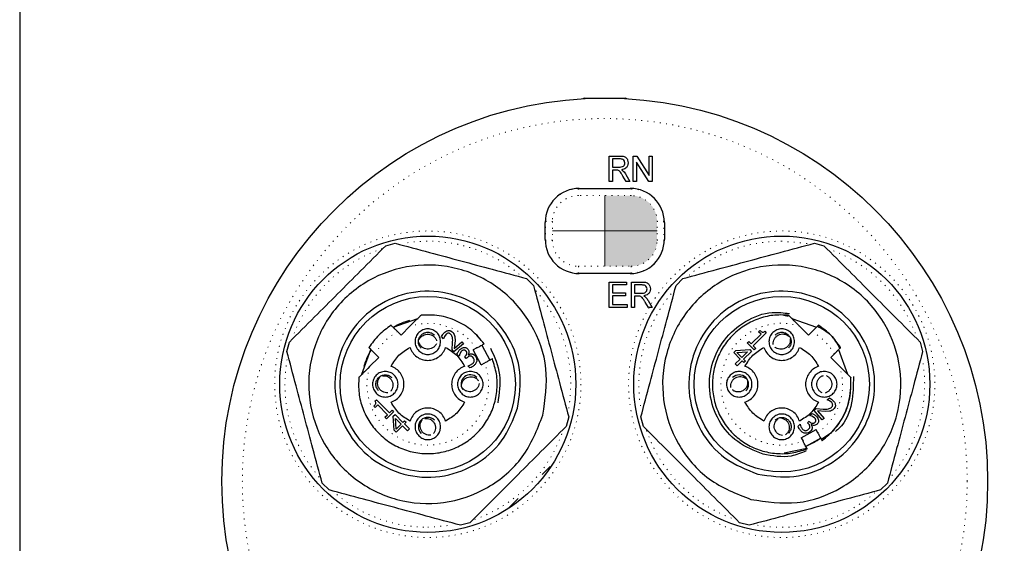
# Model space of a CAD drawing. Header units: millimetres. Extents: x 113 to 1343, y 162 to 690.
# Tile 42 of 46: x 984 to 1099, y 512 to 574. Entities that reach past the tile are written whole.
import ezdxf

# ---------------------------------------------------------------- set-up
doc = ezdxf.new("R2010")
doc.units = ezdxf.units.MM
doc.linetypes.add('DOT2', pattern=[0.635, 0, -0.635])
doc.layers.add('LINEE_SOTTILI', color=7, linetype='Continuous')

msp = doc.modelspace()

# ---------------------------------------------------------------- hatches: boundary and pattern name
at = {"layer": 'LINEE_SOTTILI'}
h = msp.add_hatch(color=100, dxfattribs=at)
edge = h.paths.add_edge_path(flags=0)
edge.add_line((1058.634, 549.125), (1058.634, 550.225))
edge.add_arc((1055.581, 550.225), 3.052, 0, 90)
edge.add_line((1055.581, 553.278), (1052.481, 553.278))
edge.add_line((1052.481, 553.278), (1052.481, 549.125))
edge.add_line((1052.481, 549.125), (1058.634, 549.125))
h = msp.add_hatch(color=1, dxfattribs=at)
edge = h.paths.add_edge_path(flags=0)
edge.add_line((1052.481, 544.973), (1055.581, 544.973))
edge.add_arc((1055.581, 548.025), 3.052, 270, 360)
edge.add_line((1058.634, 548.025), (1058.634, 549.125))
edge.add_line((1058.634, 549.125), (1052.481, 549.125))
edge.add_line((1052.481, 549.125), (1052.481, 544.973))

# ---------------------------------------------------------------- linework, layer by layer
at = {"color": 7, "linetype": 'Continuous', "lineweight": 25}
for p, q in [((1050.042, 564.725), (1049.916, 564.652)), ((1049.981, 564.725), (1049.981, 564.69)), ((1050.042, 564.725), (1054.92, 564.725)), ((1055.047, 564.652), (1054.92, 564.725)), ((1054.981, 564.69), (1054.981, 564.725)), ((1052.989, 554.925), (1052.989, 557.925)), ((1052.989, 557.925), (1054.234, 557.925)), ((1055.835, 557.925), (1056.244, 557.925)), ((1055.835, 554.925), (1055.835, 557.925)), ((1056.244, 557.925), (1057.681, 555.637)), ((1057.681, 555.637), (1057.681, 557.925)), ((1057.681, 557.925), (1058.066, 557.925)), ((1058.066, 557.925), (1058.066, 554.925)), ((1054.249, 557.579), (1053.374, 557.579)), ((1053.374, 557.579), (1053.374, 556.618)), ((1057.657, 554.925), (1056.22, 557.214)), ((1056.22, 557.214), (1056.22, 554.925)), ((1053.374, 556.618), (1054.161, 556.618)), ((1053.799, 556.272), (1053.374, 556.272)), ((1053.374, 556.272), (1053.374, 554.925)), ((1054.986, 554.925), (1054.62, 555.559)), ((1054.96, 555.754), (1055.437, 554.925)), ((1053.374, 554.925), (1052.989, 554.925)), ((1055.437, 554.925), (1054.986, 554.925)), ((1056.22, 554.925), (1055.835, 554.925)), ((1058.066, 554.925), (1057.657, 554.925)), ((1049.481, 554.125), (1055.481, 554.125)), ((1045.481, 548.125), (1045.481, 550.125)), ((1059.481, 550.125), (1059.481, 548.125)), ((1026.732, 547.389), (1027.836, 547.685)), ((1077.127, 547.685), (1078.231, 547.389)), ((1055.481, 544.125), (1049.481, 544.125)), ((1043.291, 543.544), (1044.1, 542.735)), ((1052.989, 543.125), (1055.028, 543.125)), ((1052.989, 540.125), (1052.989, 543.125)), ((1055.028, 542.779), (1053.374, 542.779)), ((1053.374, 542.779), (1053.374, 541.856)), ((1055.028, 543.125), (1055.028, 542.779)), ((1055.604, 540.125), (1055.604, 543.125)), ((1055.604, 543.125), (1056.85, 543.125)), ((1056.865, 542.779), (1055.989, 542.779)), ((1055.989, 542.779), (1055.989, 541.818)), ((1060.863, 542.735), (1061.672, 543.544)), ((1053.374, 541.856), (1054.912, 541.856)), ((1054.912, 541.856), (1054.912, 541.51)), ((1055.989, 541.818), (1056.776, 541.818)), ((1054.912, 541.51), (1053.374, 541.51)), ((1053.374, 541.51), (1053.374, 540.472)), ((1053.374, 540.472), (1055.104, 540.472)), ((1055.104, 540.472), (1055.104, 540.125)), ((1056.414, 541.472), (1055.989, 541.472)), ((1055.989, 541.472), (1055.989, 540.125)), ((1057.601, 540.125), (1057.235, 540.759)), ((1057.575, 540.954), (1058.053, 540.125)), ((1055.104, 540.125), (1052.989, 540.125)), ((1055.989, 540.125), (1055.604, 540.125)), ((1058.053, 540.125), (1057.601, 540.125)), ((1027.613, 537.81), (1030.509, 538.862)), ((1073.52, 539.228), (1074.045, 539.124)), ((1074.454, 538.862), (1077.35, 537.81)), ((1028.106, 537.317), (1028.535, 536.888)), ((1029.618, 537.971), (1028.535, 536.888)), ((1033.834, 536.999), (1033.623, 536.721)), ((1069.705, 535.851), (1070.843, 536.989)), ((1071.453, 537.162), (1069.924, 535.633)), ((1070.534, 537.297), (1070.69, 537.452)), ((1070.843, 536.989), (1070.534, 537.297)), ((1071.277, 537.338), (1071.453, 537.162)), ((1076.428, 536.888), (1075.345, 537.971)), ((1076.428, 536.888), (1076.857, 537.317)), ((1015.122, 534.971), (1015.418, 536.075)), ((1033.517, 536.458), (1033.296, 536.719)), ((1033.53, 536.469), (1033.517, 536.458)), ((1033.623, 536.721), (1033.53, 536.469)), ((1034.528, 535.186), (1034.597, 536.001)), ((1035.877, 535.883), (1034.748, 534.926)), ((1034.88, 536.218), (1034.798, 535.333)), ((1034.798, 535.333), (1035.698, 536.095)), ((1034.86, 536.738), (1034.88, 536.218)), ((1035.698, 536.095), (1035.877, 535.883)), ((1037.444, 536.888), (1037.668, 536.553)), ((1069.224, 535.986), (1069.397, 536.159)), ((1070.052, 535.158), (1069.224, 535.986)), ((1069.397, 536.159), (1069.705, 535.851)), ((1089.545, 536.075), (1089.841, 534.971)), ((1023.945, 532.298), (1024.997, 535.194)), ((1025.918, 534.272), (1025.49, 534.701)), ((1034.748, 534.926), (1034.528, 535.186)), ((1035.429, 534.679), (1035.356, 534.416)), ((1035.619, 534.976), (1035.429, 534.679)), ((1037.426, 535.382), (1037.004, 535.154)), ((1037.959, 533.396), (1037.004, 535.154)), ((1038.025, 535.708), (1038.979, 533.95)), ((1067.65, 534.836), (1067.889, 535.075)), ((1068.399, 534.086), (1067.65, 534.836)), ((1067.889, 535.075), (1069.523, 535.19)), ((1068.011, 534.84), (1069.245, 534.932)), ((1068.582, 534.269), (1068.011, 534.84)), ((1069.245, 534.932), (1068.582, 534.269)), ((1069.732, 534.981), (1068.801, 534.05)), ((1069.523, 535.19), (1069.732, 534.981)), ((1069.924, 535.633), (1070.225, 535.332)), ((1070.225, 535.332), (1070.052, 535.158)), ((1079.473, 534.701), (1079.044, 534.272)), ((1079.966, 535.194), (1081.018, 532.298)), ((1025.918, 534.272), (1024.836, 533.189)), ((1035.343, 534.402), (1035.102, 534.643)), ((1035.356, 534.416), (1035.343, 534.402)), ((1036.015, 534.33), (1036.091, 534.405)), ((1036.204, 534.141), (1036.015, 534.33)), ((1036.3, 534.237), (1036.204, 534.141)), ((1036.425, 534.596), (1036.441, 534.58)), ((1037.959, 533.396), (1038.38, 533.625)), ((1067.816, 533.503), (1068.399, 534.086)), ((1068.035, 533.284), (1067.816, 533.503)), ((1068.618, 533.867), (1068.035, 533.284)), ((1068.82, 533.665), (1068.618, 533.867)), ((1068.801, 534.05), (1069.003, 533.848)), ((1069.003, 533.848), (1068.82, 533.665)), ((1080.127, 533.189), (1079.044, 534.272)), ((1036.374, 533.278), (1036.391, 533.294)), ((1036.615, 533.037), (1036.374, 533.278)), ((1025.469, 529.121), (1025.645, 529.297)), ((1025.645, 529.297), (1027.174, 527.768)), ((1078.614, 529.29), (1078.875, 529.511)), ((1078.625, 529.277), (1078.614, 529.29)), ((1078.877, 529.184), (1078.625, 529.277)), ((1079.155, 528.973), (1078.877, 529.184)), ((1025.51, 528.379), (1025.355, 528.534)), ((1025.818, 528.687), (1025.51, 528.379)), ((1026.956, 527.549), (1025.818, 528.687)), ((1027.649, 527.896), (1026.821, 527.068)), ((1027.174, 527.768), (1027.475, 528.069)), ((1027.475, 528.069), (1027.649, 527.896)), ((1077.082, 528.059), (1077.342, 528.279)), ((1078.039, 526.929), (1077.082, 528.059)), ((1077.342, 528.279), (1078.157, 528.21)), ((1077.489, 528.009), (1078.251, 527.109)), ((1078.374, 527.927), (1077.489, 528.009)), ((1078.894, 527.947), (1078.374, 527.927)), ((1026.647, 527.241), (1026.956, 527.549)), ((1026.821, 527.068), (1026.647, 527.241)), ((1027.617, 527.367), (1027.826, 527.576)), ((1027.732, 525.733), (1027.617, 527.367)), ((1027.826, 527.576), (1028.757, 526.645)), ((1027.875, 527.089), (1028.538, 526.426)), ((1027.967, 525.855), (1027.875, 527.089)), ((1028.757, 526.645), (1028.959, 526.847)), ((1029.142, 526.664), (1028.94, 526.462)), ((1028.959, 526.847), (1029.142, 526.664)), ((1048.241, 527.28), (1047.945, 526.176)), ((1057.018, 526.176), (1056.722, 527.28)), ((1076.297, 526.603), (1076.485, 526.792)), ((1076.393, 526.507), (1076.297, 526.603)), ((1076.485, 526.792), (1076.561, 526.716)), ((1076.558, 527.464), (1076.799, 527.705)), ((1076.572, 527.451), (1076.558, 527.464)), ((1076.835, 527.378), (1076.572, 527.451)), ((1077.132, 527.188), (1076.835, 527.378)), ((1078.251, 527.109), (1078.039, 526.929)), ((1027.971, 525.494), (1027.732, 525.733)), ((1028.538, 526.426), (1027.967, 525.855)), ((1028.721, 526.243), (1027.971, 525.494)), ((1029.304, 525.66), (1028.721, 526.243)), ((1028.94, 526.462), (1029.523, 525.879)), ((1029.523, 525.879), (1029.304, 525.66)), ((1075.193, 526.192), (1075.433, 526.433)), ((1075.433, 526.433), (1075.45, 526.416)), ((1075.552, 524.848), (1077.309, 525.802)), ((1076.752, 526.382), (1076.736, 526.365)), ((1077.538, 525.381), (1077.309, 525.802)), ((1075.552, 524.848), (1075.781, 524.427)), ((1077.864, 524.782), (1076.106, 523.828)), ((1079.044, 525.363), (1077.947, 524.629)), ((1076.248, 523.566), (1073.568, 523.032)), ((1046.047, 521.449), (1045.116, 520.519)), ((1020.072, 518.707), (1019.263, 519.516)), ((1085.7, 519.516), (1084.891, 518.707)), ((1042.288, 517.69), (1041.086, 516.488)), ((1036.631, 514.862), (1035.527, 514.566)), ((1069.436, 514.566), (1068.332, 514.862))]:
    msp.add_line(p, q, dxfattribs=at)
at = {"color": 7, "linetype": 'DOT2', "lineweight": 18}
for p, q in [((1049.381, 554.124), (1049.381, 554.077)), ((1049.381, 554.077), (1049.381, 553.278)), ((1049.381, 554.077), (1055.581, 554.077)), ((1055.581, 553.278), (1049.381, 553.278)), ((1055.581, 554.077), (1055.581, 554.124)), ((1055.581, 554.077), (1055.581, 553.278)), ((1045.53, 550.225), (1045.483, 550.225)), ((1045.53, 550.225), (1046.329, 550.225)), ((1045.53, 548.025), (1045.53, 550.225)), ((1046.329, 550.225), (1046.329, 548.025)), ((1058.634, 548.025), (1058.634, 550.225)), ((1059.432, 550.225), (1058.634, 550.225)), ((1059.432, 550.225), (1059.432, 548.025)), ((1059.48, 550.225), (1059.432, 550.225)), ((1045.483, 548.025), (1045.53, 548.025)), ((1046.329, 548.025), (1045.53, 548.025)), ((1058.634, 548.025), (1059.432, 548.025)), ((1059.432, 548.025), (1059.48, 548.025)), ((1076.251, 547.661), (1073.281, 547.925)), ((1049.381, 544.973), (1055.581, 544.973)), ((1049.381, 544.973), (1049.381, 544.174)), ((1055.581, 544.174), (1049.381, 544.174)), ((1049.381, 544.174), (1049.381, 544.127)), ((1055.581, 544.973), (1055.581, 544.174)), ((1055.581, 544.127), (1055.581, 544.174)), ((1031.681, 514.325), (1034.476, 514.56))]:
    msp.add_line(p, q, dxfattribs=at)
msp.add_lwpolyline([(983.713, 689.968), (983.713, 457.89), (1343.082, 457.89), (1343.082, 689.968)], close=True)
at = {"color": 7, "linetype": 'Continuous', "lineweight": 25}
for centre, radius in [((1052.481, 519.725), 45), ((1031.681, 531.125), 17.4), ((1073.281, 531.125), 17.4), ((1031.681, 531.125), 10.3), ((1073.281, 531.125), 10.3)]:
    msp.add_circle(centre, radius, dxfattribs=at)
at = {"color": 7, "linetype": 'DOT2', "lineweight": 18}
for centre, radius in [((1052.481, 519.725), 42.6), ((1031.681, 531.125), 18)]:
    msp.add_circle(centre, radius, dxfattribs=at)
at = {"color": 7, "linetype": 'Continuous', "lineweight": 25}
for centre, radius, start, end in [((1049.481, 550.125), 4, 90, 180), ((1055.481, 550.125), 4, 0, 90), ((1049.481, 548.125), 4, 180, 270), ((1055.481, 548.125), 4, 270, 0), ((1031.681, 531.125), 7.8, 105.91982, 121.27848), ((1031.681, 531.125), 7.8, 148.7344, 164.56299), ((1036.68, 531.144), 1.088, 44.23671, 214.62277), ((1068.281, 531.125), 1.1, 315, 135), ((1031.681, 526.125), 1.1, 45, 225), ((1073.281, 531.125), 7.8, 291.10582, 305.89513)]:
    msp.add_arc(centre, radius, start, end, dxfattribs=at)
at = {"color": 7, "linetype": 'DOT2', "lineweight": 18}
for centre, radius, start, end in [((1049.381, 550.225), 3.851, 90, 180), ((1049.381, 550.225), 3.052, 90, 180), ((1055.581, 550.225), 3.851, 0, 90), ((1055.581, 550.225), 3.052, 0, 90), ((1073.281, 531.125), 18, 150, 148.8606), ((1031.681, 531.125), 16.8, 50.20465, 99.51272), ((1049.381, 548.025), 3.851, 180, 270), ((1049.381, 548.025), 3.052, 180, 270), ((1055.581, 548.025), 3.052, 270, 0), ((1055.581, 548.025), 3.851, 270, 0), ((1073.281, 531.125), 16.8, 90, 130.42272), ((1031.681, 531.125), 16.8, 108.64262, 160.09403), ((1073.281, 531.125), 16.8, 18.34215, 69.90731), ((1031.681, 531.125), 16.8, 350.32473, 40.92342), ((1073.281, 531.125), 16.8, 138.2345, 189.51878), ((1031.681, 531.125), 16.8, 170.01738, 221.52971), ((1073.281, 531.125), 16.8, 320.37278, 9.56567), ((1031.681, 531.125), 16.8, 289.20253, 340.54224), ((1073.281, 531.125), 16.8, 198.93007, 250.30679), ((1073.281, 531.125), 16.8, 260.1873, 311.7655), ((1031.681, 531.125), 16.8, 230.46446, 270)]:
    msp.add_arc(centre, radius, start, end, dxfattribs=at)
at = {"color": 7, "linetype": 'Continuous', "lineweight": 25}
for points, knots in [([(1054.234, 557.925), (1054.371, 557.924), (1054.643, 557.921), (1055.006, 557.753), (1055.188, 557.437), (1055.209, 557.224), (1055.22, 557.117)], [0, 0, 0, 0, 0.28166186, 0.55904986, 0.77933028, 1, 1, 1, 1]), ([(1054.161, 556.618), (1054.249, 556.62), (1054.425, 556.624), (1054.668, 556.707), (1054.811, 556.899), (1054.827, 557.038), (1054.835, 557.108)], [0, 0, 0, 0, 0.281509, 0.5604894, 0.7800225, 1, 1, 1, 1]), ([(1054.835, 557.108), (1054.825, 557.188), (1054.805, 557.347), (1054.586, 557.561), (1054.377, 557.572), (1054.249, 557.579)], [0, 0, 0, 0, 0.28010703, 0.55960484, 1, 1, 1, 1]), ([(1055.22, 557.117), (1055.208, 557.001), (1055.185, 556.769), (1054.917, 556.422), (1054.621, 556.352), (1054.44, 556.31)], [0, 0, 0, 0, 0.2806885, 0.5607711, 1, 1, 1, 1]), ([(1054.002, 556.258), (1053.964, 556.263), (1053.897, 556.272), (1053.829, 556.272), (1053.799, 556.272)], [0, 0, 0, 0, 0.5598475, 1, 1, 1, 1]), ([(1054.62, 555.559), (1054.564, 555.652), (1054.473, 555.806), (1054.335, 556.011), (1054.2, 556.179), (1054.068, 556.232), (1054.002, 556.258)], [0, 0, 0, 0, 0.3406216, 0.561008, 0.7808114, 1, 1, 1, 1]), ([(1054.44, 556.31), (1054.484, 556.286), (1054.562, 556.242), (1054.629, 556.183), (1054.659, 556.157)], [0, 0, 0, 0, 0.5601721, 1, 1, 1, 1]), ([(1054.659, 556.157), (1054.721, 556.087), (1054.833, 555.96), (1054.921, 555.817), (1054.96, 555.754)], [0, 0, 0, 0, 0.5598979, 1, 1, 1, 1]), ([(1015.418, 536.075), (1016.391, 537.048), (1018.201, 538.859), (1021.075, 541.732), (1023.948, 544.606), (1025.759, 546.416), (1026.732, 547.389)], [0, 0, 0, 0, 0.2686718, 0.5, 0.7313282, 1, 1, 1, 1]), ([(1027.836, 547.685), (1029.165, 547.329), (1031.639, 546.666), (1035.564, 545.614), (1039.489, 544.563), (1041.962, 543.9), (1043.291, 543.544)], [0, 0, 0, 0, 0.2686718, 0.5, 0.7313282, 1, 1, 1, 1]), ([(1061.672, 543.544), (1063.001, 543.9), (1065.474, 544.563), (1069.399, 545.614), (1073.324, 546.666), (1075.798, 547.329), (1077.127, 547.685)], [0, 0, 0, 0, 0.2686718, 0.5, 0.7313282, 1, 1, 1, 1]), ([(1078.231, 547.389), (1079.204, 546.416), (1081.015, 544.606), (1083.888, 541.732), (1086.761, 538.859), (1088.572, 537.048), (1089.545, 536.075)], [0, 0, 0, 0, 0.2686718, 0.5, 0.7313282, 1, 1, 1, 1]), ([(1056.85, 543.125), (1056.987, 543.124), (1057.258, 543.121), (1057.621, 542.953), (1057.804, 542.637), (1057.825, 542.424), (1057.835, 542.317)], [0, 0, 0, 0, 0.2816619, 0.5590499, 0.7793303, 1, 1, 1, 1]), ([(1057.451, 542.308), (1057.441, 542.388), (1057.421, 542.547), (1057.201, 542.761), (1056.992, 542.772), (1056.865, 542.779)], [0, 0, 0, 0, 0.28010703, 0.55960484, 1, 1, 1, 1]), ([(1044.1, 542.735), (1044.456, 541.406), (1045.119, 538.933), (1046.17, 535.008), (1047.222, 531.083), (1047.885, 528.609), (1048.241, 527.28)], [0, 0, 0, 0, 0.2686718, 0.5, 0.7313282, 1, 1, 1, 1]), ([(1056.722, 527.28), (1057.078, 528.609), (1057.741, 531.083), (1058.793, 535.008), (1059.844, 538.933), (1060.507, 541.406), (1060.863, 542.735)], [0, 0, 0, 0, 0.2686718, 0.5, 0.7313282, 1, 1, 1, 1]), ([(1056.776, 541.818), (1056.865, 541.82), (1057.041, 541.824), (1057.283, 541.907), (1057.426, 542.099), (1057.442, 542.238), (1057.451, 542.308)], [0, 0, 0, 0, 0.28150903, 0.56048939, 0.7800225, 1, 1, 1, 1]), ([(1057.835, 542.317), (1057.824, 542.201), (1057.8, 541.969), (1057.533, 541.622), (1057.237, 541.552), (1057.056, 541.51)], [0, 0, 0, 0, 0.2806885, 0.5607711, 1, 1, 1, 1]), ([(1056.618, 541.458), (1056.58, 541.463), (1056.512, 541.472), (1056.444, 541.472), (1056.414, 541.472)], [0, 0, 0, 0, 0.5598475, 1, 1, 1, 1]), ([(1057.235, 540.759), (1057.18, 540.852), (1057.088, 541.006), (1056.95, 541.211), (1056.816, 541.379), (1056.684, 541.432), (1056.618, 541.458)], [0, 0, 0, 0, 0.3406216, 0.561008, 0.7808114, 1, 1, 1, 1]), ([(1057.056, 541.51), (1057.099, 541.486), (1057.177, 541.442), (1057.244, 541.383), (1057.274, 541.357)], [0, 0, 0, 0, 0.5601721, 1, 1, 1, 1]), ([(1057.274, 541.357), (1057.336, 541.287), (1057.448, 541.16), (1057.536, 541.017), (1057.575, 540.954)], [0, 0, 0, 0, 0.5598979, 1, 1, 1, 1]), ([(1071.082, 522.915), (1070.04, 523.326), (1067.957, 524.149), (1065.733, 526.78), (1064.634, 529.984), (1064.857, 533.381), (1066.363, 536.444), (1068.917, 538.643), (1071.733, 539.739), (1073.513, 539.508), (1074.187, 539.421)], [0, 0, 0, 0, 0.1314251, 0.2628502, 0.3942752, 0.5257003, 0.6571254, 0.7885505, 0.9199756, 1, 1, 1, 1]), ([(1029.618, 537.971), (1029.886, 538.24), (1030.226, 538.58), (1030.582, 538.935), (1030.736, 539.09), (1030.833, 539.186), (1030.875, 539.229), (1030.88, 539.234), (1030.883, 539.236)], [0, 0, 0, 0, 0.49905, 0.6323096, 0.7502456, 0.8743394, 0.9382959, 1, 1, 1, 1]), ([(1075.345, 537.971), (1075.077, 538.24), (1074.729, 538.587), (1074.362, 538.955), (1074.205, 539.112), (1074.1, 539.216), (1074.087, 539.23), (1074.08, 539.236)], [0, 0, 0, 0, 0.4991924, 0.6470676, 0.7769135, 0.8924087, 1, 1, 1, 1]), ([(1028.106, 537.317), (1028.054, 537.369), (1027.954, 537.469), (1027.775, 537.65), (1027.616, 537.807), (1027.497, 537.926), (1027.429, 537.994), (1027.385, 538.038), (1027.38, 538.043), (1027.377, 538.046)], [0, 0, 0, 0, 0.1373407, 0.2666449, 0.5000729, 0.6270979, 0.7526208, 0.8768431, 1, 1, 1, 1]), ([(1033.296, 536.719), (1033.342, 536.806), (1033.442, 536.993), (1033.591, 537.145), (1033.672, 537.226)], [0, 0, 0, 0, 0.4626331, 1, 1, 1, 1]), ([(1033.672, 537.226), (1033.754, 537.287), (1033.872, 537.374), (1034.056, 537.426), (1034.187, 537.435), (1034.315, 537.415), (1034.482, 537.349), (1034.578, 537.252), (1034.644, 537.185)], [0, 0, 0, 0, 0.2750852, 0.3976649, 0.5164883, 0.6321295, 0.7477366, 1, 1, 1, 1]), ([(1034.121, 537.114), (1034.07, 537.109), (1033.964, 537.097), (1033.879, 537.033), (1033.834, 536.999)], [0, 0, 0, 0, 0.473383, 1, 1, 1, 1]), ([(1034.406, 536.961), (1034.364, 537.004), (1034.303, 537.065), (1034.198, 537.108), (1034.146, 537.112), (1034.121, 537.114)], [0, 0, 0, 0, 0.53242999, 0.76826418, 1, 1, 1, 1]), ([(1034.644, 537.185), (1034.696, 537.117), (1034.797, 536.982), (1034.839, 536.819), (1034.86, 536.738)], [0, 0, 0, 0, 0.5079671, 1, 1, 1, 1]), ([(1070.69, 537.452), (1070.742, 537.403), (1070.833, 537.318), (1070.965, 537.245), (1071.064, 537.234), (1071.166, 537.255), (1071.231, 537.304), (1071.277, 537.338)], [0, 0, 0, 0, 0.3155257, 0.5493474, 0.6481271, 0.7515681, 1, 1, 1, 1]), ([(1077.586, 538.046), (1077.583, 538.043), (1077.578, 538.038), (1077.534, 537.994), (1077.466, 537.926), (1077.346, 537.807), (1077.188, 537.65), (1077.009, 537.469), (1076.908, 537.369), (1076.857, 537.317)], [0, 0, 0, 0, 0.12313761, 0.24735349, 0.37288276, 0.4999268, 0.73332258, 0.86263495, 1, 1, 1, 1]), ([(1077.476, 537.936), (1078.042, 537.63), (1079.174, 537.019), (1079.786, 535.886), (1080.092, 535.32)], [0, 0, 0, 0, 0.50000053, 1, 1, 1, 1]), ([(1034.597, 536.001), (1034.605, 536.206), (1034.615, 536.478), (1034.521, 536.803), (1034.444, 536.909), (1034.406, 536.961)], [0, 0, 0, 0, 0.6103129, 0.8082704, 1, 1, 1, 1]), ([(1037.426, 535.382), (1037.489, 535.417), (1037.612, 535.484), (1037.833, 535.604), (1038.071, 535.733), (1038.273, 535.842), (1038.299, 535.857), (1038.312, 535.864)], [0, 0, 0, 0, 0.1374882, 0.2669725, 0.5009006, 0.7526433, 1, 1, 1, 1]), ([(1019.263, 519.516), (1018.907, 520.845), (1018.244, 523.318), (1017.193, 527.243), (1016.141, 531.168), (1015.478, 533.642), (1015.122, 534.971)], [0, 0, 0, 0, 0.2686718, 0.5, 0.7313282, 1, 1, 1, 1]), ([(1024.761, 535.43), (1024.763, 535.427), (1024.769, 535.422), (1024.812, 535.378), (1024.881, 535.31), (1025, 535.191), (1025.157, 535.032), (1025.338, 534.853), (1025.438, 534.753), (1025.49, 534.701)], [0, 0, 0, 0, 0.12313761, 0.24735349, 0.37288276, 0.4999268, 0.73332258, 0.86263495, 1, 1, 1, 1]), ([(1035.102, 534.643), (1035.141, 534.737), (1035.224, 534.937), (1035.365, 535.103), (1035.44, 535.19)], [0, 0, 0, 0, 0.4677726, 1, 1, 1, 1]), ([(1035.44, 535.19), (1035.511, 535.256), (1035.643, 535.378), (1035.815, 535.428), (1035.894, 535.452)], [0, 0, 0, 0, 0.53748173, 1, 1, 1, 1]), ([(1035.878, 535.13), (1035.833, 535.116), (1035.735, 535.085), (1035.66, 535.014), (1035.619, 534.976)], [0, 0, 0, 0, 0.4568275, 1, 1, 1, 1]), ([(1036.151, 535.035), (1036.131, 535.053), (1036.092, 535.089), (1036.023, 535.123), (1035.951, 535.139), (1035.902, 535.133), (1035.878, 535.13)], [0, 0, 0, 0, 0.2708711, 0.5175821, 0.7550789, 1, 1, 1, 1]), ([(1035.894, 535.452), (1035.936, 535.456), (1036.02, 535.464), (1036.143, 535.437), (1036.26, 535.379), (1036.325, 535.32), (1036.359, 535.29)], [0, 0, 0, 0, 0.2479217, 0.4869814, 0.7328493, 1, 1, 1, 1]), ([(1036.091, 534.405), (1036.135, 534.455), (1036.217, 534.548), (1036.268, 534.696), (1036.272, 534.809), (1036.253, 534.891), (1036.212, 534.968), (1036.172, 535.012), (1036.151, 535.035)], [0, 0, 0, 0, 0.2762905, 0.5213204, 0.6369569, 0.7505465, 0.8694143, 1, 1, 1, 1]), ([(1036.359, 535.29), (1036.4, 535.24), (1036.481, 535.142), (1036.521, 534.952), (1036.511, 534.762), (1036.454, 534.651), (1036.425, 534.596)], [0, 0, 0, 0, 0.2517267, 0.5049454, 0.755734, 1, 1, 1, 1]), ([(1036.441, 534.58), (1036.497, 534.613), (1036.602, 534.676), (1036.723, 534.691), (1036.78, 534.698)], [0, 0, 0, 0, 0.5290181, 1, 1, 1, 1]), ([(1036.78, 534.698), (1036.817, 534.697), (1036.893, 534.695), (1037.05, 534.642), (1037.145, 534.56), (1037.212, 534.503)], [0, 0, 0, 0, 0.2313278, 0.4676746, 1, 1, 1, 1]), ([(1079.473, 534.701), (1079.525, 534.753), (1079.625, 534.853), (1079.806, 535.032), (1079.963, 535.191), (1080.082, 535.31), (1080.15, 535.378), (1080.194, 535.422), (1080.199, 535.427), (1080.202, 535.43)], [0, 0, 0, 0, 0.1373407, 0.2666449, 0.5000729, 0.6270979, 0.7526208, 0.8768431, 1, 1, 1, 1]), ([(1089.841, 534.971), (1089.485, 533.642), (1088.822, 531.168), (1087.77, 527.243), (1086.719, 523.318), (1086.056, 520.845), (1085.7, 519.516)], [0, 0, 0, 0, 0.2686718, 0.5, 0.7313282, 1, 1, 1, 1]), ([(1036.616, 534.433), (1036.564, 534.415), (1036.443, 534.376), (1036.352, 534.287), (1036.3, 534.237)], [0, 0, 0, 0, 0.4348028, 1, 1, 1, 1]), ([(1036.391, 533.294), (1036.491, 533.319), (1036.705, 533.371), (1036.88, 533.507), (1036.972, 533.579)], [0, 0, 0, 0, 0.4694125, 1, 1, 1, 1]), ([(1036.964, 534.288), (1036.91, 534.336), (1036.833, 534.403), (1036.705, 534.44), (1036.645, 534.435), (1036.616, 534.433)], [0, 0, 0, 0, 0.5454113, 0.7764969, 1, 1, 1, 1]), ([(1037.135, 533.931), (1037.126, 533.993), (1037.107, 534.13), (1037.014, 534.233), (1036.964, 534.288)], [0, 0, 0, 0, 0.4592969, 1, 1, 1, 1]), ([(1036.972, 533.579), (1037.016, 533.63), (1037.081, 533.707), (1037.131, 533.832), (1037.133, 533.898), (1037.135, 533.931)], [0, 0, 0, 0, 0.5053295, 0.7562782, 1, 1, 1, 1]), ([(1037.444, 533.971), (1037.442, 533.92), (1037.437, 533.818), (1037.367, 533.61), (1037.258, 533.483), (1037.183, 533.396)], [0, 0, 0, 0, 0.2349826, 0.4730025, 1, 1, 1, 1]), ([(1037.212, 534.503), (1037.278, 534.425), (1037.409, 534.27), (1037.432, 534.07), (1037.444, 533.971)], [0, 0, 0, 0, 0.50665, 1, 1, 1, 1]), ([(1039.267, 534.106), (1039.254, 534.099), (1039.227, 534.084), (1039.026, 533.975), (1038.788, 533.846), (1038.567, 533.726), (1038.444, 533.659), (1038.38, 533.625)], [0, 0, 0, 0, 0.2473303, 0.4990992, 0.7329947, 0.8624872, 1, 1, 1, 1]), ([(1024.836, 533.189), (1024.567, 532.921), (1024.22, 532.573), (1023.852, 532.206), (1023.695, 532.049), (1023.591, 531.944), (1023.577, 531.931), (1023.571, 531.924)], [0, 0, 0, 0, 0.4991924, 0.6470676, 0.7769135, 0.8924087, 1, 1, 1, 1]), ([(1037.183, 533.396), (1037.092, 533.316), (1036.921, 533.166), (1036.712, 533.078), (1036.615, 533.037)], [0, 0, 0, 0, 0.5335101, 1, 1, 1, 1]), ([(1080.127, 533.189), (1080.395, 532.921), (1080.735, 532.581), (1081.091, 532.225), (1081.246, 532.071), (1081.342, 531.974), (1081.385, 531.932), (1081.39, 531.927), (1081.392, 531.924)], [0, 0, 0, 0, 0.49905, 0.6323096, 0.7502456, 0.8743394, 0.9382959, 1, 1, 1, 1]), ([(1081.696, 532.047), (1081.698, 531.007), (1081.7, 528.864), (1080.744, 526.535), (1079.753, 525.707), (1079.612, 525.589)], [0, 0, 0, 0, 0.4472211, 0.9214585, 1, 1, 1, 1]), ([(1081.353, 530.731), (1081.25, 529.79), (1081.03, 527.774), (1079.735, 526.202), (1079.044, 525.363)], [0, 0, 0, 0, 0.4662209, 1, 1, 1, 1]), ([(1025.355, 528.534), (1025.404, 528.586), (1025.488, 528.677), (1025.561, 528.809), (1025.573, 528.909), (1025.552, 529.011), (1025.503, 529.075), (1025.469, 529.121)], [0, 0, 0, 0, 0.3155257, 0.5493474, 0.6481271, 0.7515681, 1, 1, 1, 1]), ([(1078.875, 529.511), (1078.962, 529.465), (1079.149, 529.365), (1079.301, 529.216), (1079.382, 529.135)], [0, 0, 0, 0, 0.4626331, 1, 1, 1, 1]), ([(1079.27, 528.686), (1079.265, 528.737), (1079.253, 528.843), (1079.189, 528.928), (1079.155, 528.973)], [0, 0, 0, 0, 0.47338303, 1, 1, 1, 1]), ([(1079.382, 529.135), (1079.443, 529.053), (1079.53, 528.935), (1079.582, 528.751), (1079.591, 528.62), (1079.571, 528.492), (1079.505, 528.325), (1079.408, 528.229), (1079.341, 528.163)], [0, 0, 0, 0, 0.2750852, 0.3976649, 0.5164883, 0.6321295, 0.7477366, 1, 1, 1, 1]), ([(1078.157, 528.21), (1078.362, 528.202), (1078.633, 528.192), (1078.959, 528.286), (1079.065, 528.363), (1079.117, 528.401)], [0, 0, 0, 0, 0.6103129, 0.8082704, 1, 1, 1, 1]), ([(1079.341, 528.163), (1079.273, 528.111), (1079.138, 528.01), (1078.975, 527.968), (1078.894, 527.947)], [0, 0, 0, 0, 0.5079671, 1, 1, 1, 1]), ([(1079.117, 528.401), (1079.16, 528.443), (1079.221, 528.504), (1079.264, 528.609), (1079.268, 528.661), (1079.27, 528.686)], [0, 0, 0, 0, 0.53243, 0.7682642, 1, 1, 1, 1]), ([(1076.561, 526.716), (1076.611, 526.672), (1076.704, 526.59), (1076.852, 526.539), (1076.965, 526.535), (1077.047, 526.554), (1077.124, 526.595), (1077.168, 526.635), (1077.191, 526.656)], [0, 0, 0, 0, 0.2762905, 0.5213204, 0.6369569, 0.7505465, 0.8694143, 1, 1, 1, 1]), ([(1076.799, 527.705), (1076.893, 527.666), (1077.093, 527.583), (1077.259, 527.442), (1077.346, 527.367)], [0, 0, 0, 0, 0.46777259, 1, 1, 1, 1]), ([(1077.286, 526.929), (1077.272, 526.974), (1077.24, 527.072), (1077.17, 527.147), (1077.132, 527.188)], [0, 0, 0, 0, 0.4568275, 1, 1, 1, 1]), ([(1077.191, 526.656), (1077.209, 526.676), (1077.245, 526.715), (1077.279, 526.783), (1077.294, 526.856), (1077.289, 526.905), (1077.286, 526.929)], [0, 0, 0, 0, 0.2708711, 0.5175821, 0.7550789, 1, 1, 1, 1]), ([(1077.346, 527.367), (1077.412, 527.296), (1077.534, 527.164), (1077.584, 526.992), (1077.608, 526.913)], [0, 0, 0, 0, 0.5374817, 1, 1, 1, 1]), ([(1077.608, 526.913), (1077.612, 526.87), (1077.62, 526.787), (1077.592, 526.663), (1077.535, 526.547), (1077.476, 526.482), (1077.445, 526.448)], [0, 0, 0, 0, 0.2479217, 0.4869814, 0.7328493, 1, 1, 1, 1]), ([(1047.945, 526.176), (1046.972, 525.203), (1045.161, 523.392), (1042.288, 520.519), (1039.415, 517.645), (1037.604, 515.835), (1036.631, 514.862)], [0, 0, 0, 0, 0.2686718, 0.5, 0.7313282, 1, 1, 1, 1]), ([(1068.332, 514.862), (1067.359, 515.835), (1065.548, 517.645), (1062.675, 520.519), (1059.801, 523.392), (1057.991, 525.203), (1057.018, 526.176)], [0, 0, 0, 0, 0.2686718, 0.5, 0.7313282, 1, 1, 1, 1]), ([(1075.552, 525.624), (1075.472, 525.715), (1075.322, 525.886), (1075.234, 526.095), (1075.193, 526.192)], [0, 0, 0, 0, 0.5335101, 1, 1, 1, 1]), ([(1075.45, 526.416), (1075.475, 526.316), (1075.527, 526.102), (1075.663, 525.927), (1075.735, 525.835)], [0, 0, 0, 0, 0.4694125, 1, 1, 1, 1]), ([(1076.127, 525.363), (1076.076, 525.365), (1075.974, 525.37), (1075.766, 525.44), (1075.639, 525.549), (1075.552, 525.624)], [0, 0, 0, 0, 0.2349826, 0.4730025, 1, 1, 1, 1]), ([(1075.735, 525.835), (1075.786, 525.791), (1075.863, 525.726), (1075.988, 525.676), (1076.054, 525.673), (1076.087, 525.672)], [0, 0, 0, 0, 0.5053295, 0.7562782, 1, 1, 1, 1]), ([(1076.087, 525.672), (1076.149, 525.681), (1076.286, 525.7), (1076.389, 525.793), (1076.444, 525.843)], [0, 0, 0, 0, 0.4592969, 1, 1, 1, 1]), ([(1076.659, 525.595), (1076.581, 525.529), (1076.426, 525.398), (1076.226, 525.374), (1076.127, 525.363)], [0, 0, 0, 0, 0.50665, 1, 1, 1, 1]), ([(1076.589, 526.191), (1076.571, 526.243), (1076.532, 526.364), (1076.443, 526.455), (1076.393, 526.507)], [0, 0, 0, 0, 0.4348028, 1, 1, 1, 1]), ([(1076.444, 525.843), (1076.492, 525.897), (1076.559, 525.974), (1076.596, 526.102), (1076.591, 526.162), (1076.589, 526.191)], [0, 0, 0, 0, 0.5454113, 0.7764969, 1, 1, 1, 1]), ([(1076.854, 526.027), (1076.853, 525.989), (1076.851, 525.913), (1076.798, 525.757), (1076.716, 525.661), (1076.659, 525.595)], [0, 0, 0, 0, 0.2313278, 0.4676746, 1, 1, 1, 1]), ([(1076.736, 526.365), (1076.769, 526.31), (1076.832, 526.205), (1076.847, 526.084), (1076.854, 526.027)], [0, 0, 0, 0, 0.5290181, 1, 1, 1, 1]), ([(1077.445, 526.448), (1077.396, 526.407), (1077.298, 526.326), (1077.108, 526.286), (1076.918, 526.295), (1076.807, 526.353), (1076.752, 526.382)], [0, 0, 0, 0, 0.2517267, 0.5049454, 0.755734, 1, 1, 1, 1]), ([(1076.262, 523.54), (1076.255, 523.553), (1076.24, 523.58), (1076.131, 523.781), (1076.001, 524.019), (1075.882, 524.24), (1075.815, 524.363), (1075.781, 524.427)], [0, 0, 0, 0, 0.24733028, 0.49909918, 0.73299471, 0.8624872, 1, 1, 1, 1]), ([(1077.538, 525.381), (1077.573, 525.318), (1077.64, 525.195), (1077.76, 524.974), (1077.889, 524.736), (1077.998, 524.534), (1078.013, 524.508), (1078.02, 524.494)], [0, 0, 0, 0, 0.1374882, 0.2669725, 0.5009006, 0.7526433, 1, 1, 1, 1]), ([(1076.133, 523.29), (1075.558, 523.05), (1073.946, 522.379), (1072.203, 522.705), (1071.082, 522.915)], [0, 0, 0, 0, 0.3567618, 1, 1, 1, 1]), ([(1035.527, 514.566), (1034.198, 514.922), (1031.724, 515.585), (1027.799, 516.637), (1023.874, 517.688), (1021.401, 518.351), (1020.072, 518.707)], [0, 0, 0, 0, 0.2686718, 0.5, 0.7313282, 1, 1, 1, 1]), ([(1084.891, 518.707), (1083.562, 518.351), (1081.089, 517.688), (1077.164, 516.637), (1073.239, 515.585), (1070.765, 514.922), (1069.436, 514.566)], [0, 0, 0, 0, 0.26867182, 0.5, 0.73132818, 1, 1, 1, 1])]:
    msp.add_open_spline(points, degree=3, knots=knots, dxfattribs=at)
for points in [[(1045.204, 527.502), (1044.527, 525.787), (1043.172, 522.356), (1038.839, 518.692), (1033.563, 516.882), (1027.962, 517.251), (1022.938, 519.729), (1019.241, 523.943), (1017.44, 529.25), (1017.806, 534.843), (1020.285, 539.87), (1024.499, 543.565), (1029.807, 545.367), (1035.397, 545.001), (1040.432, 542.52), (1044.096, 538.315), (1046.017, 532.975), (1045.475, 529.327), (1045.204, 527.502)], [(1069.658, 517.602), (1067.943, 518.28), (1064.512, 519.635), (1060.848, 523.968), (1059.038, 529.243), (1059.407, 534.845), (1061.885, 539.869), (1066.099, 543.565), (1071.406, 545.367), (1076.999, 545.001), (1082.026, 542.522), (1085.721, 538.308), (1087.523, 533), (1087.157, 527.41), (1084.676, 522.374), (1080.471, 518.711), (1075.131, 516.79), (1071.483, 517.332), (1069.658, 517.602)], [(1042.229, 528.299), (1041.701, 526.961), (1040.644, 524.285), (1037.264, 521.428), (1033.149, 520.016), (1028.78, 520.303), (1024.861, 522.236), (1021.978, 525.523), (1020.573, 529.663), (1020.859, 534.025), (1022.792, 537.946), (1026.079, 540.829), (1030.219, 542.234), (1034.58, 541.948), (1038.507, 540.013), (1041.365, 536.733), (1042.863, 532.568), (1042.441, 529.722), (1042.229, 528.299)], [(1070.455, 520.578), (1069.117, 521.106), (1066.441, 522.163), (1063.584, 525.543), (1062.172, 529.658), (1062.459, 534.027), (1064.392, 537.946), (1067.679, 540.829), (1071.819, 542.234), (1076.181, 541.948), (1080.102, 540.015), (1082.985, 536.728), (1084.39, 532.588), (1084.104, 528.227), (1082.169, 524.3), (1078.889, 521.442), (1074.724, 519.944), (1071.878, 520.366), (1070.455, 520.578)], [(1038.312, 535.864), (1037.854, 536.412), (1036.938, 537.509), (1035.084, 538.622), (1033.026, 539.285), (1031.597, 539.252), (1030.883, 539.236)], [(1074.08, 539.236), (1073.466, 539.256), (1072.236, 539.297), (1070.435, 538.832), (1068.781, 538.005), (1067.354, 536.82), (1066.229, 535.348), (1065.463, 533.661), (1065.093, 531.846), (1065.14, 529.994), (1065.6, 528.199), (1066.451, 526.553), (1067.649, 525.139), (1069.132, 524.03), (1070.827, 523.28), (1072.644, 522.935), (1074.505, 522.979), (1075.676, 523.353), (1076.262, 523.54)], [(1027.377, 538.046), (1026.866, 537.685), (1025.843, 536.964), (1025.122, 535.941), (1024.761, 535.43)], [(1030.621, 535.065), (1030.498, 535.22), (1030.252, 535.529), (1030.144, 536.127), (1030.259, 536.714), (1030.593, 537.214), (1031.092, 537.547), (1031.681, 537.665), (1032.27, 537.547), (1032.77, 537.214), (1033.103, 536.714), (1033.22, 536.126), (1033.103, 535.536), (1032.77, 535.037), (1032.27, 534.703), (1031.683, 534.588), (1031.085, 534.696), (1030.776, 534.942), (1030.621, 535.065)], [(1030.904, 535.348), (1030.813, 535.461), (1030.633, 535.688), (1030.554, 536.127), (1030.638, 536.557), (1030.883, 536.924), (1031.25, 537.169), (1031.68, 537.253), (1032.119, 537.174), (1032.346, 536.993), (1032.459, 536.903)], [(1030.675, 536.388), (1030.732, 536.482), (1030.847, 536.671), (1031.114, 536.874), (1031.424, 536.993), (1031.757, 537.015), (1032.082, 536.937), (1032.367, 536.767), (1032.596, 536.522), (1032.677, 536.316), (1032.717, 536.214)], [(1072.221, 537.186), (1072.376, 537.309), (1072.685, 537.555), (1073.283, 537.663), (1073.87, 537.548), (1074.37, 537.214), (1074.703, 536.715), (1074.82, 536.125), (1074.703, 535.537), (1074.37, 535.037), (1073.87, 534.704), (1073.281, 534.586), (1072.692, 534.704), (1072.193, 535.037), (1071.859, 535.537), (1071.744, 536.124), (1071.852, 536.722), (1072.098, 537.031), (1072.221, 537.186)], [(1072.291, 535.809), (1072.289, 535.919), (1072.284, 536.14), (1072.402, 536.454), (1072.6, 536.721), (1072.87, 536.917), (1073.186, 537.025), (1073.518, 537.034), (1073.843, 536.95), (1074.021, 536.819), (1074.11, 536.754)], [(1072.504, 536.903), (1072.617, 536.993), (1072.844, 537.174), (1073.283, 537.253), (1073.713, 537.169), (1074.079, 536.924), (1074.324, 536.557), (1074.409, 536.127), (1074.33, 535.688), (1074.149, 535.461), (1074.059, 535.348)], [(1080.202, 535.43), (1079.841, 535.941), (1079.12, 536.964), (1078.097, 537.685), (1077.586, 538.046)], [(1032.687, 535.863), (1032.63, 535.769), (1032.516, 535.58), (1032.249, 535.377), (1031.939, 535.258), (1031.606, 535.236), (1031.281, 535.314), (1030.996, 535.484), (1030.766, 535.729), (1030.686, 535.935), (1030.645, 536.037)], [(1074.272, 536.442), (1074.274, 536.332), (1074.278, 536.111), (1074.161, 535.797), (1073.963, 535.53), (1073.693, 535.334), (1073.377, 535.226), (1073.045, 535.217), (1072.72, 535.301), (1072.542, 535.432), (1072.453, 535.497)], [(1027.361, 533.218), (1027.639, 533.683), (1028.193, 534.614), (1029.124, 535.168), (1029.589, 535.445)], [(1029.589, 535.445), (1029.68, 535.233), (1029.863, 534.808), (1030.369, 534.317), (1030.99, 533.998), (1031.681, 533.889), (1032.373, 533.998), (1032.993, 534.317), (1033.5, 534.808), (1033.682, 535.233), (1033.774, 535.445)], [(1033.774, 535.445), (1034.239, 535.168), (1035.17, 534.614), (1035.724, 533.683), (1036.001, 533.218)], [(1039.043, 535.376), (1039.505, 534.343), (1040.429, 532.277), (1040.071, 530.043), (1039.892, 528.926)], [(1068.961, 533.218), (1069.239, 533.683), (1069.793, 534.614), (1070.724, 535.168), (1071.189, 535.445)], [(1071.189, 535.445), (1071.28, 535.233), (1071.463, 534.808), (1071.969, 534.317), (1072.59, 533.998), (1073.281, 533.889), (1073.973, 533.998), (1074.593, 534.317), (1075.1, 534.808), (1075.282, 535.233), (1075.374, 535.445)], [(1075.374, 535.445), (1075.839, 535.168), (1076.77, 534.614), (1077.324, 533.683), (1077.601, 533.218)], [(1023.571, 531.924), (1023.55, 531.31), (1023.51, 530.08), (1023.975, 528.279), (1024.802, 526.625), (1025.987, 525.198), (1027.459, 524.074), (1029.145, 523.307), (1030.961, 522.938), (1032.813, 522.984), (1034.608, 523.444), (1036.254, 524.295), (1037.667, 525.493), (1038.777, 526.976), (1039.527, 528.671), (1039.872, 530.488), (1039.828, 532.349), (1039.454, 533.52), (1039.267, 534.106)], [(1025.621, 530.065), (1025.498, 530.22), (1025.252, 530.529), (1025.144, 531.127), (1025.259, 531.714), (1025.593, 532.214), (1026.092, 532.547), (1026.681, 532.665), (1027.27, 532.547), (1027.77, 532.214), (1028.103, 531.714), (1028.22, 531.126), (1028.103, 530.536), (1027.77, 530.037), (1027.27, 529.703), (1026.683, 529.588), (1026.085, 529.696), (1025.776, 529.942), (1025.621, 530.065)], [(1027.361, 529.033), (1027.574, 529.124), (1027.999, 529.307), (1028.49, 529.813), (1028.809, 530.434), (1028.918, 531.125), (1028.809, 531.817), (1028.49, 532.438), (1027.999, 532.944), (1027.574, 533.127), (1027.361, 533.218)], [(1036.001, 533.218), (1035.789, 533.127), (1035.364, 532.944), (1034.873, 532.438), (1034.554, 531.817), (1034.445, 531.125), (1034.554, 530.434), (1034.873, 529.813), (1035.364, 529.307), (1035.789, 529.124), (1036.001, 529.033)], [(1035.621, 530.065), (1035.498, 530.22), (1035.252, 530.529), (1035.144, 531.127), (1035.259, 531.714), (1035.593, 532.214), (1036.092, 532.547), (1036.681, 532.665), (1037.27, 532.547), (1037.77, 532.214), (1038.103, 531.714), (1038.22, 531.126), (1038.103, 530.536), (1037.77, 530.037), (1037.27, 529.703), (1036.683, 529.588), (1036.085, 529.696), (1035.776, 529.942), (1035.621, 530.065)], [(1067.221, 532.186), (1067.376, 532.309), (1067.685, 532.555), (1068.283, 532.663), (1068.87, 532.548), (1069.37, 532.214), (1069.703, 531.715), (1069.82, 531.125), (1069.703, 530.537), (1069.37, 530.037), (1068.87, 529.704), (1068.281, 529.586), (1067.692, 529.704), (1067.193, 530.037), (1066.859, 530.537), (1066.744, 531.124), (1066.852, 531.722), (1067.098, 532.031), (1067.221, 532.186)], [(1068.961, 529.033), (1069.174, 529.124), (1069.599, 529.307), (1070.09, 529.813), (1070.409, 530.434), (1070.518, 531.125), (1070.409, 531.817), (1070.09, 532.438), (1069.599, 532.944), (1069.174, 533.127), (1068.961, 533.218)], [(1077.601, 533.218), (1077.389, 533.127), (1076.964, 532.944), (1076.473, 532.438), (1076.154, 531.817), (1076.045, 531.125), (1076.154, 530.434), (1076.473, 529.813), (1076.964, 529.307), (1077.389, 529.124), (1077.601, 529.033)], [(1077.221, 532.186), (1077.376, 532.309), (1077.685, 532.555), (1078.283, 532.663), (1078.87, 532.548), (1079.37, 532.214), (1079.703, 531.715), (1079.82, 531.125), (1079.703, 530.537), (1079.37, 530.037), (1078.87, 529.704), (1078.281, 529.586), (1077.692, 529.704), (1077.193, 530.037), (1076.859, 530.537), (1076.744, 531.124), (1076.852, 531.722), (1077.098, 532.031), (1077.221, 532.186)], [(1025.904, 530.348), (1025.813, 530.461), (1025.633, 530.688), (1025.554, 531.127), (1025.638, 531.557), (1025.883, 531.924), (1026.25, 532.169), (1026.68, 532.253), (1027.119, 532.174), (1027.346, 531.993), (1027.459, 531.903)], [(1026.998, 530.135), (1026.888, 530.133), (1026.667, 530.129), (1026.353, 530.246), (1026.086, 530.444), (1025.89, 530.714), (1025.782, 531.03), (1025.773, 531.362), (1025.857, 531.687), (1025.988, 531.865), (1026.053, 531.954)], [(1026.365, 532.116), (1026.475, 532.118), (1026.696, 532.122), (1027.01, 532.005), (1027.277, 531.807), (1027.473, 531.537), (1027.581, 531.221), (1027.59, 530.889), (1027.505, 530.564), (1027.375, 530.386), (1027.31, 530.297)], [(1035.646, 531.031), (1035.668, 531.139), (1035.711, 531.355), (1035.894, 531.637), (1036.145, 531.854), (1036.451, 531.987), (1036.782, 532.025), (1037.109, 531.962), (1037.408, 531.809), (1037.553, 531.643), (1037.626, 531.56)], [(1037.717, 531.22), (1037.695, 531.112), (1037.652, 530.896), (1037.469, 530.614), (1037.218, 530.397), (1036.912, 530.264), (1036.58, 530.226), (1036.254, 530.289), (1035.955, 530.442), (1035.81, 530.608), (1035.737, 530.691)], [(1067.308, 530.761), (1067.3, 530.871), (1067.285, 531.091), (1067.387, 531.411), (1067.572, 531.687), (1067.832, 531.896), (1068.142, 532.02), (1068.473, 532.045), (1068.802, 531.976), (1068.986, 531.854), (1069.078, 531.793)], [(1069.255, 531.49), (1069.263, 531.38), (1069.278, 531.16), (1069.176, 530.84), (1068.991, 530.564), (1068.731, 530.355), (1068.421, 530.231), (1068.089, 530.206), (1067.761, 530.275), (1067.577, 530.397), (1067.485, 530.458)], [(1078.019, 530.119), (1077.925, 530.177), (1077.736, 530.291), (1077.533, 530.558), (1077.414, 530.868), (1077.392, 531.201), (1077.47, 531.526), (1077.64, 531.811), (1077.885, 532.041), (1078.091, 532.121), (1078.193, 532.161)], [(1078.02, 524.494), (1078.568, 524.953), (1079.665, 525.869), (1080.778, 527.723), (1081.441, 529.781), (1081.408, 531.21), (1081.392, 531.924)], [(1078.544, 532.132), (1078.638, 532.074), (1078.827, 531.96), (1079.03, 531.693), (1079.149, 531.383), (1079.17, 531.05), (1079.093, 530.725), (1078.923, 530.44), (1078.678, 530.21), (1078.472, 530.13), (1078.37, 530.09)], [(1029.589, 526.805), (1029.124, 527.083), (1028.193, 527.637), (1027.639, 528.568), (1027.361, 529.033)], [(1036.001, 529.033), (1035.724, 528.568), (1035.17, 527.637), (1034.239, 527.083), (1033.774, 526.805)], [(1071.189, 526.805), (1070.724, 527.083), (1069.793, 527.637), (1069.239, 528.568), (1068.961, 529.033)], [(1077.601, 529.033), (1077.324, 528.568), (1076.77, 527.637), (1075.839, 527.083), (1075.374, 526.805)], [(1033.774, 526.805), (1033.682, 527.018), (1033.5, 527.443), (1032.993, 527.934), (1032.373, 528.253), (1031.681, 528.362), (1030.99, 528.253), (1030.369, 527.934), (1029.863, 527.443), (1029.68, 527.018), (1029.589, 526.805)], [(1075.374, 526.805), (1075.282, 527.018), (1075.1, 527.443), (1074.593, 527.934), (1073.973, 528.253), (1073.281, 528.362), (1072.59, 528.253), (1071.969, 527.934), (1071.463, 527.443), (1071.28, 527.018), (1071.189, 526.805)], [(1030.621, 525.065), (1030.498, 525.22), (1030.252, 525.529), (1030.144, 526.127), (1030.259, 526.714), (1030.593, 527.214), (1031.092, 527.547), (1031.681, 527.665), (1032.27, 527.547), (1032.77, 527.214), (1033.103, 526.714), (1033.22, 526.126), (1033.103, 525.536), (1032.77, 525.037), (1032.27, 524.703), (1031.683, 524.588), (1031.085, 524.696), (1030.776, 524.942), (1030.621, 525.065)], [(1032.045, 525.152), (1031.935, 525.144), (1031.715, 525.129), (1031.396, 525.231), (1031.119, 525.416), (1030.911, 525.676), (1030.787, 525.986), (1030.762, 526.318), (1030.831, 526.646), (1030.953, 526.83), (1031.013, 526.922)], [(1031.317, 527.099), (1031.427, 527.107), (1031.647, 527.122), (1031.967, 527.02), (1032.243, 526.835), (1032.452, 526.575), (1032.576, 526.265), (1032.6, 525.933), (1032.532, 525.605), (1032.41, 525.421), (1032.349, 525.329)], [(1072.221, 527.186), (1072.376, 527.309), (1072.685, 527.555), (1073.283, 527.663), (1073.87, 527.548), (1074.37, 527.214), (1074.703, 526.715), (1074.82, 526.125), (1074.703, 525.537), (1074.37, 525.037), (1073.87, 524.704), (1073.281, 524.586), (1072.692, 524.704), (1072.193, 525.037), (1071.859, 525.537), (1071.744, 526.124), (1071.852, 526.722), (1072.098, 527.031), (1072.221, 527.186)], [(1073.376, 525.09), (1073.268, 525.112), (1073.052, 525.155), (1072.77, 525.338), (1072.553, 525.589), (1072.419, 525.895), (1072.382, 526.226), (1072.445, 526.553), (1072.598, 526.852), (1072.764, 526.997), (1072.847, 527.07)], [(1072.504, 526.903), (1072.617, 526.993), (1072.844, 527.174), (1073.283, 527.253), (1073.713, 527.169), (1074.079, 526.924), (1074.324, 526.557), (1074.409, 526.127), (1074.33, 525.688), (1074.149, 525.461), (1074.059, 525.348)], [(1073.187, 527.161), (1073.295, 527.139), (1073.511, 527.096), (1073.793, 526.913), (1074.01, 526.662), (1074.143, 526.356), (1074.181, 526.025), (1074.117, 525.698), (1073.965, 525.399), (1073.799, 525.254), (1073.716, 525.181)]]:
    msp.add_open_spline(points, degree=3, dxfattribs=at)
at = {"color": 7, "linetype": 'DOT2', "lineweight": 18}
for points in [[(1037.426, 535.382), (1036.939, 535.931), (1035.964, 537.029), (1033.963, 538.007), (1031.773, 538.418), (1030.336, 538.12), (1029.618, 537.971)], [(1075.345, 537.971), (1074.793, 538.097), (1073.69, 538.349), (1071.98, 538.22), (1070.352, 537.722), (1068.885, 536.849), (1067.664, 535.657), (1066.757, 534.211), (1066.215, 532.594), (1066.068, 530.894), (1066.324, 529.207), (1066.969, 527.627), (1067.967, 526.243), (1069.261, 525.132), (1070.781, 524.354), (1072.438, 523.962), (1074.153, 523.943), (1075.238, 524.266), (1075.781, 524.427)], [(1028.106, 537.317), (1027.584, 536.967), (1026.54, 536.267), (1025.84, 535.223), (1025.49, 534.701)], [(1079.473, 534.701), (1079.123, 535.223), (1078.423, 536.267), (1077.379, 536.967), (1076.857, 537.317)], [(1024.836, 533.189), (1024.71, 532.637), (1024.458, 531.534), (1024.587, 529.824), (1025.085, 528.196), (1025.958, 526.729), (1027.15, 525.508), (1028.596, 524.601), (1030.213, 524.059), (1031.913, 523.912), (1033.6, 524.168), (1035.18, 524.813), (1036.564, 525.811), (1037.675, 527.105), (1038.453, 528.625), (1038.845, 530.282), (1038.864, 531.997), (1038.541, 533.082), (1038.38, 533.625)], [(1077.538, 525.381), (1078.087, 525.868), (1079.184, 526.843), (1080.163, 528.844), (1080.574, 531.033), (1080.276, 532.471), (1080.127, 533.189)]]:
    msp.add_open_spline(points, degree=3, dxfattribs=at)
at = {"layer": 'LINEE_SOTTILI', "color": 7, "lineweight": 18}
for p, q in [((1052.481, 553.278), (1052.481, 544.973)), ((1046.329, 549.125), (1058.634, 549.125))]:
    msp.add_line(p, q, dxfattribs=at)

doc.saveas('drawing.dxf')
